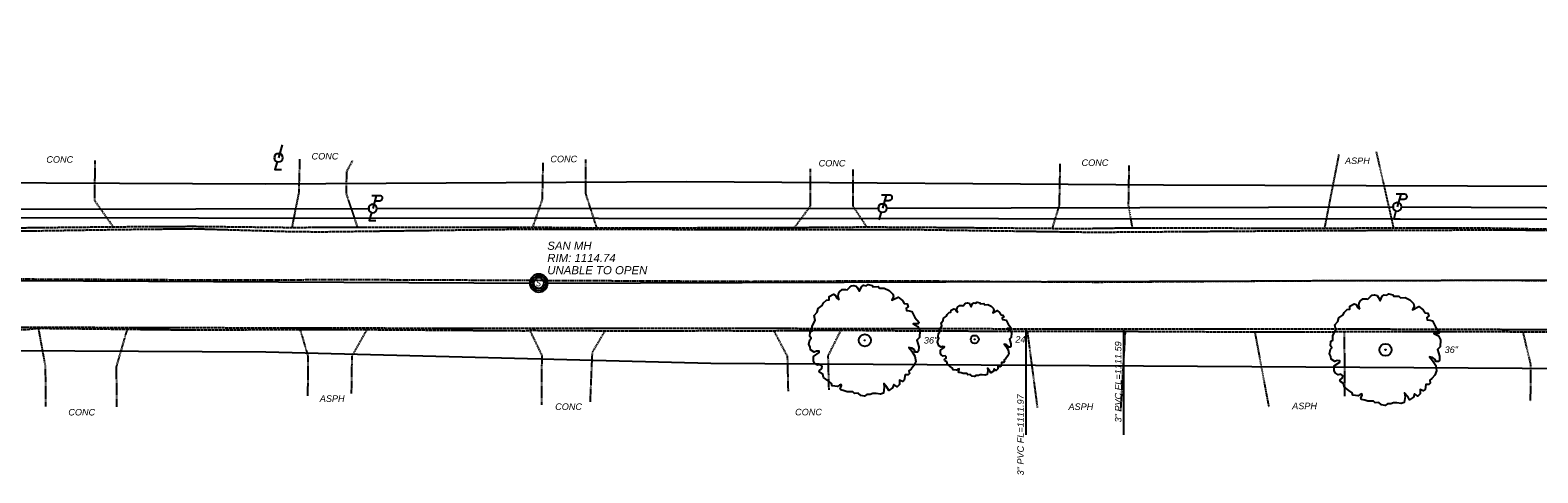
# Model space of a CAD drawing. Extents: x 193346 to 196005, y 288562 to 289022.
# Tile 4 of 12: x 194093 to 194462, y 288741 to 288849. Entities that reach past the tile are written whole.
import ezdxf
from ezdxf import colors
from ezdxf.entities.mleader import LeaderData, LeaderLine
from ezdxf.enums import TextEntityAlignment as Align
from ezdxf.math import Vec2, Vec3

# ---------------------------------------------------------------- set-up
doc = ezdxf.new("R2010")
doc.units = 0
doc.header["$MEASUREMENT"] = 0
for name, pattern in [('c_x-pv-crown', [0.06, 0.035, -0.025]), ('c_x-pv-curb', [0.25, 0.2, -0.05]), ('c_x-pv-drive', [0.2, 0.15, -0.05])]:
    doc.linetypes.add(name, pattern=pattern)
for name, color, linetype in [('C_P-SV-Bench', 7, 'Continuous'), ('C_X-PV-Crown', 252, 'c_x-pv-crown'), ('C_X-PV-Curb-Back', 251, 'c_x-pv-curb'), ('C_X-PV-Curb-Face', 252, 'c_x-pv-curb'), ('C_X-PV-Drive-Asph', 251, 'c_x-pv-drive'), ('C_X-PV-Drive-Conc', 251, 'c_x-pv-drive'), ('C_X-PV-Text', 251, 'Continuous'), ('C_X-UT-Elec-Struc', 64, 'Continuous'), ('C_X-UT-Elec-Struc-WO', 7, 'Continuous'), ('C_X-UT-Gas-Line', 44, 'c_x-ut-gas-line-t'), ('C_X-UT-Gas-Text', 44, 'Continuous'), ('C_X-UT-Misc-Line-OH', 94, 'c_x-ut-misc-line-oh-t'), ('C_X-UT-Misc-Struc-WO', 7, 'Continuous'), ('C_X-UT-San-Line', 34, 'c_x-ut-san-line-t'), ('C_X-UT-San-Struc', 34, 'Continuous'), ('C_X-UT-San-Struc-WO', 7, 'Continuous'), ('C_X-UT-San-Text', 34, 'Continuous'), ('C_X-UT-Stm-Line', 204, 'c_x-ut-stm-line-t'), ('C_X-UT-Stm-Text', 204, 'Continuous'), ('C_X-UT-Wat-Line', 154, 'c_x-ut-wat-line-t'), ('C_X-VG-Points', 56, 'Continuous'), ('C_X-VG-XDemo', 1, 'Continuous')]:
    doc.layers.add(name, color=color, linetype=linetype)
doc.styles.add('CT_P-Text', font='arial.ttf')
doc.styles.add('CT_X-Line', font='ariali.ttf')
doc.styles.add('CT_X-Symb-N', font='ARIALNI.TTF')
doc.styles.add('CT_X-Text', font='ariali.ttf')
doc.linetypes.add('c_x-ut-gas-line-t', pattern='A,0.625,-0.07,0.625,-0.07,["GAS",CT_X-Line,S=0.07,R=0,X=-0.025,Y=-0.034],-0.22', length=1.61)
doc.linetypes.add('c_x-ut-misc-line-oh-t', pattern='A,0.5,-0.07,0.5,-0.07,["UTIL-OH",CT_X-Line,S=0.07,R=0,X=-0.025,Y=-0.034],-0.4', length=1.54)
doc.linetypes.add('c_x-ut-san-line-t', pattern='A,0.625,-0.07,0.625,-0.07,["SAN",CT_X-Line,S=0.07,R=0,X=-0.025,Y=-0.034],-0.22', length=1.61)
doc.linetypes.add('c_x-ut-stm-line-t', pattern='A,0.625,-0.07,0.625,-0.07,["STM",CT_X-Line,S=0.07,R=0,X=-0.025,Y=-0.034],-0.22', length=1.61)
doc.linetypes.add('c_x-ut-wat-line-t', pattern='A,0.625,-0.07,0.625,-0.07,["WAT",CT_X-Line,S=0.07,R=0,X=-0.025,Y=-0.034],-0.23', length=1.62)

# ---------------------------------------------------------------- blocks, each defined once
blk = doc.blocks.new('C_X-UT-POLE-LIGHT')
blk.add_wipeout([(0.001, 0.052), (0.009, 0.051), (0.017, 0.049), (0.025, 0.046), (0.032, 0.041), (0.038, 0.035), (0.043, 0.029), (0.048, 0.021), (0.05, 0.014), (0.052, 0.004), (0.052, -0.006), (0.05, -0.016), (0.046, -0.024), (0.041, -0.032), (0.037, -0.037), (0.03, -0.043), (0.024, -0.046), (0.016, -0.05), (0.007, -0.052), (-0.002, -0.052), (-0.01, -0.051), (-0.021, -0.048), (-0.029, -0.043), (-0.034, -0.039), (-0.041, -0.032), (-0.046, -0.024), (-0.05, -0.015), (-0.052, -0.005), (-0.052, 0.006), (-0.049, 0.019), (-0.044, 0.028), (-0.038, 0.036), (-0.03, 0.043), (-0.022, 0.047), (-0.014, 0.05), (-0.008, 0.051)]).dxf.layer = 'C_X-UT-Elec-Struc-WO'
at = {"flags": 128}
blk.add_lwpolyline([(-0.056, 0, 1), (0.056, 0, 1)], format="xyb", close=True, dxfattribs=at)
for points in [[(0.047, 0.166), (0, 0)], [(-0.016, -0.053), (-0.046, -0.155), (0.039, -0.155)]]:
    blk.add_lwpolyline(points, dxfattribs=at)
blk = doc.blocks.new('C_X-UT-POLE-COMB-PTL')
blk.add_wipeout([(0.001, 0.052), (0.009, 0.051), (0.017, 0.049), (0.025, 0.046), (0.032, 0.041), (0.038, 0.035), (0.043, 0.029), (0.048, 0.021), (0.05, 0.014), (0.052, 0.004), (0.052, -0.006), (0.05, -0.016), (0.046, -0.024), (0.041, -0.032), (0.037, -0.037), (0.03, -0.043), (0.024, -0.046), (0.016, -0.05), (0.007, -0.052), (-0.002, -0.052), (-0.01, -0.051), (-0.021, -0.048), (-0.029, -0.043), (-0.034, -0.039), (-0.041, -0.032), (-0.046, -0.024), (-0.05, -0.015), (-0.052, -0.005), (-0.052, 0.006), (-0.049, 0.019), (-0.044, 0.028), (-0.038, 0.036), (-0.03, 0.043), (-0.022, 0.047), (-0.014, 0.05), (-0.008, 0.051)]).dxf.layer = 'C_X-UT-Elec-Struc-WO'
at = {"flags": 128}
blk.add_lwpolyline([(-0.056, 0, 1), (0.056, 0, 1)], format="xyb", close=True, dxfattribs=at)
blk.add_lwpolyline([(0.028, 0.1), (0.082, 0.1, 0.211724), (0.12, 0.116, 0.674769), (0.101, 0.166), (-0.013, 0.166)], format="xyb", dxfattribs=at)
for points in [[(0.047, 0.166), (0, 0)], [(-0.016, -0.053), (-0.046, -0.155), (0.039, -0.155)]]:
    blk.add_lwpolyline(points, dxfattribs=at)
blk = doc.blocks.new('C_X-UT-San-MH-48')
blk.add_wipeout([(0, 0.108), (-0.028, 0.104), (-0.054, 0.094), (-0.077, 0.076), (-0.094, 0.054), (-0.105, 0.028), (-0.108, 0), (-0.105, -0.028), (-0.094, -0.054), (-0.077, -0.077), (-0.054, -0.094), (-0.028, -0.105), (0, -0.108), (0.028, -0.105), (0.054, -0.094), (0.076, -0.077), (0.094, -0.054), (0.104, -0.028), (0.108, 0), (0.104, 0.028), (0.094, 0.054), (0.076, 0.076), (0.054, 0.094), (0.028, 0.104)]).dxf.layer = 'C_X-UT-San-Struc-WO'
at = {"flags": 128}
for points in [[(-0.113, 0, 0.999773), (0.113, 0, 0.999773)], [(-0.09, 0, 0.999773), (0.09, 0, 0.999773)], [(0.066, 0, 1), (-0.066, 0, 1)]]:
    blk.add_lwpolyline(points, format="xyb", close=True, dxfattribs=at)
at = {"style": 'CT_X-Symb-N'}
blk.add_text('S', height=0.08, dxfattribs=at).set_placement((-0.003, 0), align=Align.MIDDLE_CENTER)
blk = doc.blocks.new('C_X-VG-TREE-DECID')
at = {"flags": 128}
blk.add_lwpolyline([(-0.175, 0.277), (-0.183, 0.3), (-0.18, 0.319), (-0.174, 0.333), (-0.155, 0.349), (-0.131, 0.349), (-0.12, 0.346), (-0.103, 0.364), (-0.092, 0.373), (-0.076, 0.375), (-0.058, 0.371), (-0.05, 0.36), (-0.037, 0.336), (-0.022, 0.367), (-0.009, 0.377), (0.009, 0.373), (0.023, 0.382), (0.051, 0.376), (0.055, 0.366), (0.092, 0.368), (0.102, 0.356), (0.134, 0.358), (0.167, 0.342), (0.192, 0.317), (0.197, 0.299), (0.186, 0.274), (0.229, 0.296), (0.258, 0.273), (0.271, 0.253), (0.29, 0.25), (0.297, 0.229), (0.283, 0.22), (0.286, 0.205), (0.305, 0.202), (0.323, 0.197), (0.343, 0.157), (0.372, 0.121), (0.366, 0.112), (0.332, 0.112), (0.363, 0.095), (0.377, 0.068), (0.375, 0.019), (0.357, 0.002), (0.371, -0.044), (0.369, -0.073), (0.362, -0.081), (0.346, -0.08), (0.34, -0.066), (0.323, -0.053), (0.302, -0.049), (0.322, -0.074), (0.344, -0.108), (0.349, -0.145), (0.337, -0.173), (0.318, -0.197), (0.303, -0.209), (0.306, -0.228), (0.297, -0.237), (0.276, -0.237), (0.271, -0.272), (0.258, -0.282), (0.237, -0.273), (0.237, -0.302), (0.221, -0.318), (0.199, -0.302), (0.191, -0.325), (0.165, -0.343), (0.152, -0.32), (0.131, -0.295), (0.134, -0.32), (0.128, -0.361), (0.107, -0.369), (0.077, -0.364), (0.055, -0.364), (0.037, -0.371), (0.014, -0.37), (-0.002, -0.382), (-0.027, -0.378), (-0.046, -0.362), (-0.071, -0.363), (-0.083, -0.352), (-0.121, -0.352), (-0.141, -0.345), (-0.165, -0.34), (-0.168, -0.332), (-0.159, -0.31), (-0.162, -0.302), (-0.174, -0.306), (-0.188, -0.316), (-0.223, -0.311), (-0.229, -0.295), (-0.252, -0.278), (-0.282, -0.255), (-0.287, -0.232), (-0.307, -0.22), (-0.312, -0.208), (-0.294, -0.192), (-0.293, -0.178), (-0.306, -0.168), (-0.325, -0.171), (-0.344, -0.159), (-0.352, -0.141), (-0.351, -0.11), (-0.313, -0.084), (-0.312, -0.075), (-0.331, -0.074), (-0.347, -0.08), (-0.372, -0.064), (-0.375, -0.046), (-0.383, -0.027), (-0.377, 0.003), (-0.368, 0.014), (-0.377, 0.027), (-0.374, 0.059), (-0.361, 0.066), (-0.361, 0.098), (-0.34, 0.136), (-0.347, 0.171), (-0.326, 0.193), (-0.32, 0.218), (-0.291, 0.239), (-0.284, 0.256), (-0.263, 0.275), (-0.245, 0.278), (-0.244, 0.299), (-0.215, 0.315), (-0.202, 0.31), (-0.192, 0.289)], close=True, dxfattribs=at)
for radius in [0.0416, 0.00206]:
    blk.add_circle((0, 0), radius)
blk = doc.blocks.new('C_X-UT-POLE-COMB-PT')
blk.add_wipeout([(0.001, 0.052), (0.009, 0.051), (0.017, 0.049), (0.025, 0.046), (0.032, 0.041), (0.038, 0.035), (0.043, 0.029), (0.048, 0.021), (0.05, 0.014), (0.052, 0.004), (0.052, -0.006), (0.05, -0.016), (0.046, -0.024), (0.041, -0.032), (0.037, -0.037), (0.03, -0.043), (0.024, -0.046), (0.016, -0.05), (0.007, -0.052), (-0.002, -0.052), (-0.01, -0.051), (-0.021, -0.048), (-0.029, -0.043), (-0.034, -0.039), (-0.041, -0.032), (-0.046, -0.024), (-0.05, -0.015), (-0.052, -0.005), (-0.052, 0.006), (-0.049, 0.019), (-0.044, 0.028), (-0.038, 0.036), (-0.03, 0.043), (-0.022, 0.047), (-0.014, 0.05), (-0.008, 0.051)]).dxf.layer = 'C_X-UT-Misc-Struc-WO'
at = {"flags": 128}
blk.add_lwpolyline([(-0.056, 0, 1), (0.056, 0, 1)], format="xyb", close=True, dxfattribs=at)
blk.add_lwpolyline([(0.028, 0.1), (0.082, 0.1, 0.211724), (0.12, 0.116, 0.674769), (0.101, 0.166), (-0.013, 0.166)], format="xyb", dxfattribs=at)
for points in [[(0.047, 0.166), (0, 0)], [(-0.016, -0.053), (-0.046, -0.155)]]:
    blk.add_lwpolyline(points, dxfattribs=at)

msp = doc.modelspace()

# ---------------------------------------------------------------- linework, layer by layer
at = {"layer": 'C_X-PV-Curb-Back', "elevation": 1116.46, "flags": 128}
msp.add_lwpolyline([(193910, 288775.6), (193943.01, 288775.67), (193977.44, 288775.72), (193995.43, 288775.7), (194034.95, 288775.78), (194044.1, 288775.73), (194048.04, 288775.6), (194092.02, 288775.68), (194094.63, 288775.97), (194116.41, 288775.73), (194131.65, 288775.56), (194158.83, 288775.66), (194175.21, 288775.63), (194213.93, 288775.36), (194215.18, 288775.46), (194233.62, 288775.35), (194260.23, 288775.37), (194275.02, 288775.36), (194291.47, 288775.51), (194308.85, 288775.32), (194337.2, 288775.25), (194361.22, 288775.22), (194393, 288775.06), (194414.94, 288775.13), (194450.94, 288775.18), (194458.75, 288775.08), (194474.33, 288775.16), (194491.68, 288775.03), (194516.82, 288775.17), (194532.2, 288775.11), (194538.17, 288774.99), (194582.27, 288775.06), (194604.04, 288774.92), (194633.59, 288774.83), (194656.14, 288774.98), (194668.86, 288774.96), (194676.79, 288774.91), (194719.6, 288774.86), (194722.78, 288774.88), (194737.01, 288774.72), (194767.8, 288774.7), (194786.42, 288774.79), (194803.5, 288774.89), (194812.76, 288774.87), (194848.09, 288775.02), (194862.66, 288774.97), (194904.96, 288774.83), (194914.49, 288774.79), (194930.88, 288774.92), (194951.97, 288774.8), (194999.67, 288774.86), (195044.87, 288774.67), (195046.42, 288774.58), (195046.92, 288774.56), (195047.41, 288774.54), (195047.9, 288774.5), (195048.39, 288774.46), (195048.88, 288774.42), (195049.37, 288774.36), (195049.86, 288774.3, -0.08056), (195055.22, 288773.07, -0.207491), (195068.66, 288759.5), (195069.13, 288757.9)], format="xyb", dxfattribs=at)
at = {"layer": 'C_X-PV-Curb-Face', "elevation": 1116.28, "flags": 128}
msp.add_lwpolyline([(193910.04, 288776.08), (193943.08, 288776.32), (193977.72, 288776.41), (193995.77, 288776.46), (194044.03, 288776.66), (194091.98, 288776.23), (194131.69, 288776.12), (194214.04, 288775.95), (194260.25, 288775.99), (194308.62, 288775.87), (194417.21, 288775.8), (194450.96, 288775.71), (194491.81, 288775.44), (194538.26, 288775.53), (194573.95, 288775.94), (194582.22, 288775.82), (194604.06, 288775.56), (194633.62, 288775.58), (194676.82, 288775.56), (194719.65, 288775.6), (194767.79, 288775.51), (194812.88, 288775.39), (194859.37, 288775.67), (194904.9, 288775.39), (194951.9, 288775.39), (194999.69, 288775.42), (195044.95, 288775.36), (195046.5, 288775.23), (195046.99, 288775.2), (195047.48, 288775.16), (195047.96, 288775.11), (195048.45, 288775.05), (195048.94, 288774.99), (195049.42, 288774.93, -0.043731), (195053.93, 288773.95, -0.23087), (195069.17, 288759.67), (195069.61, 288757.96)], format="xyb", dxfattribs=at)
at = {"layer": 'C_X-PV-Drive-Asph', "flags": 128}
for points, elevation in [([(194410.17, 288800.46), (194413.69, 288818.52)], 1111.13), ([(194158.83, 288775.66), (194160.78, 288769.09), (194160.68, 288759.39)], 1115.52), ([(194175.21, 288775.63), (194171.53, 288769.12), (194171.4, 288759.96)], 1115.33), ([(194337.2, 288775.25), (194339.67, 288756.43)], 1112.37), ([(194361.22, 288775.22), (194360.06, 288755.61)], 1111.84), ([(194393, 288775.06), (194396.42, 288756.76)], 1111.41), ([(194414.94, 288775.13), (194415.04, 288759.35)], 1111.16)]:
    msp.add_lwpolyline(points, dxfattribs=dict(at, elevation=elevation))
at = {"layer": 'C_X-PV-Drive-Conc', "flags": 128}
for points, elevation in [([(194113.03, 288800.83), (194108.51, 288807.2), (194108.57, 288817.1)], 1115.94), ([(194156.9, 288800.66), (194158.58, 288809.14), (194158.82, 288817.36)], 1115.41), ([(194173, 288800.69), (194170.19, 288809), (194170.32, 288814.38), (194171.82, 288817.17)], 1115.28), ([(194231.63, 288800.56), (194228.9, 288809.05), (194228.94, 288817.33)], 1114.24), ([(194215.93, 288800.74), (194218.29, 288807.52), (194218.48, 288816.47)], 1114.5), ([(194280.13, 288800.66), (194284.06, 288805.88), (194284.05, 288815.02)], 1113.46), ([(194297.85, 288800.79), (194294.48, 288805.91), (194294.48, 288814.86)], 1112.92), ([(194343.37, 288800.44), (194345.1, 288806.07), (194345.3, 288816.25)], 1112.1), ([(194363.02, 288800.59), (194362.06, 288806.08), (194362.21, 288815.87)], 1111.74), ([(194094.63, 288775.97), (194096.34, 288766.58), (194096.43, 288756.82)], 1116.01), ([(194116.41, 288775.73), (194113.74, 288766.5), (194113.85, 288756.74)], 1116.02), ([(194215.18, 288775.46), (194218.11, 288769.32), (194218.05, 288757.21)], 1114.59), ([(194233.62, 288775.35), (194230.47, 288770.04), (194229.96, 288757.92)], 1114.31), ([(194275.02, 288775.36), (194278.34, 288769.05), (194278.53, 288760.54)], 1113.58), ([(194291.47, 288775.51), (194288.31, 288769.21), (194288.51, 288760.78)], 1113.39), ([(194458.75, 288775.08), (194460.61, 288767.16), (194460.59, 288757.99)], 1110.87)]:
    msp.add_lwpolyline(points, dxfattribs=dict(at, elevation=elevation))
at = {"layer": 'C_X-UT-Gas-Line', "flags": 128}
for points in [[(193872.98, 288811.11), (194024.72, 288811.94), (194150.44, 288811.31), (194253.66, 288811.88), (194370.59, 288811.12), (194544.71, 288810.49), (194721.04, 288810.04), (194834.53, 288810.07), (194973.59, 288810.16), (195633.23, 288811.04), (195647.03, 288805.65)], [(193892.07, 288745.84), (193892.04, 288761.94), (193898.75, 288770.71), (193940.5, 288770.4), (194025.36, 288770.82), (194150.45, 288770.22), (194259.56, 288767.43), (194617.79, 288765.22), (194719.01, 288763.62), (194831.95, 288764.41), (194999.94, 288764.79), (195056.56, 288763.5), (195140.43, 288763.79), (195228.23, 288764.07), (195362.41, 288763.31), (195639.08, 288762.04), (195663.5, 288762.39), (195825.87, 288763.58)]]:
    msp.add_lwpolyline(points, dxfattribs=at)
at = {"layer": 'C_X-UT-Misc-Line-OH', "flags": 128}
msp.add_lwpolyline([(193923.36, 288805.54), (194046.34, 288805.04), (194176.66, 288805.29), (194301.68, 288805.42), (194427.94, 288805.68), (194555.1, 288805.13), (194692.89, 288804.52), (194827.28, 288804.29), (194956.77, 288803.45), (195080.51, 288804.8), (195214.21, 288805.04), (195340.27, 288804.42), (195470.16, 288803.46), (195595.34, 288803.7)], dxfattribs=at)
at = {"layer": 'C_X-UT-San-Line', "flags": 128}
msp.add_lwpolyline([(193518.04, 288803.41), (193898.2, 288788.67), (194217.39, 288787.03), (194516.92, 288788.02), (194817.37, 288787.64), (195117.34, 288787.53), (195466.97, 288787.15), (195799.05, 288796.77)], dxfattribs=at)
at = {"layer": 'C_X-UT-Stm-Line'}
for p, q in [((194336.84, 288775.8), (194336.84, 288749.84)), ((194360.78, 288775.58), (194360.78, 288749.84))]:
    msp.add_line(p, q, dxfattribs=at)
at = {"layer": 'C_X-UT-Wat-Line', "flags": 128}
msp.add_lwpolyline([(193741.32, 288803.31), (195802.07, 288801.61)], dxfattribs=at)

# ---------------------------------------------------------------- block references
at = {"layer": 'C_X-VG-XDemo', "color": 56, "zscale": 0.9940909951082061}
for p, xscale, yscale in [((194297.35, 288773), 35.78727582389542, 35.78727582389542), ((194425.07, 288770.69), 35.78727582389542, 35.78727582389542), ((194324.33, 288773.23), 23.85818388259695, 23.85818388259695)]:
    msp.add_blockref('C_X-VG-TREE-DECID', p, dxfattribs=dict(at, xscale=xscale, yscale=yscale))

# ---------------------------------------------------------------- texts
at = {"layer": 'C_X-PV-Text', "style": 'CT_X-Text'}
for s, p in [('CONC', (194099.9, 288817.31)), ('CONC', (194164.95, 288818.11)), ('CONC', (194223.52, 288817.43)), ('CONC', (194289.32, 288816.4)), ('CONC', (194353.81, 288816.52)), ('ASPH', (194418.18, 288816.99)), ('ASPH', (194166.72, 288758.73)), ('ASPH', (194405.22, 288756.92)), ('CONC', (194105.29, 288755.39)), ('CONC', (194224.7, 288756.75)), ('CONC', (194283.55, 288755.42)), ('ASPH', (194350.35, 288756.74))]:
    msp.add_text(s, height=1.6, dxfattribs=at).set_placement(p, align=Align.MIDDLE)
at = {"layer": 'C_X-UT-San-Text', "insert": (194219.48, 288797.18), "char_height": 2, "attachment_point": 1, "line_spacing_factor": 0.9, "style": 'CT_X-Text'}
msp.add_mtext('SAN MH\\PRIM: 1114.74\\PUNABLE TO OPEN', dxfattribs=at)
at = {"layer": 'C_X-UT-Stm-Text', "style": 'CT_X-Text'}
for s, p in [('3" PVC FL=1111.59', (194360.78, 288762.82, 1111.97)), ('3" PVC FL=1111.97', (194336.84, 288749.84, 1111.97))]:
    msp.add_text(s, height=1.6, rotation=90, dxfattribs=at).set_placement(p, align=Align.BOTTOM_CENTER)
at = {"layer": 'C_X-VG-Points', "char_height": 1.6, "attachment_point": 4, "style": 'CT_X-Text'}
for s, insert in [('{\\C256;36" }', (194311.84, 288773)), ('{\\C256;24" }', (194334.29, 288773.23)), ('{\\C256;36" }', (194439.57, 288770.69))]:
    msp.add_mtext(s, dxfattribs=dict(at, insert=insert))

# ---------------------------------------------------------------- leaders
at = {"layer": 'C_P-SV-Bench'}
ml = msp.add_multileader_mtext('Standard', dxfattribs=at)
ml.set_content('{\\W1.2;BENCHMARK\\PSET SOUTH BOLT ON TOP FLANGE OF HYDRANT\\PELEV: 1117.94}', color=256, style='CT_P-Text')
ml.set_leader_properties(color=256)
ml.build(insert=Vec2(0, 0))
ml.multileader.update_dxf_attribs({"has_text_frame": 1, "text_right_attachment_type": 3, "dogleg_length": 0.1, "arrow_head_size": 2.4, "scale": 20})
ctx = ml.context
ctx.base_point, ctx.scale, ctx.char_height, ctx.arrow_head_size, ctx.landing_gap_size, ctx.plane_origin = Vec3(193767.06, 288847.94), 20, 2, 2.4, 1.2, Vec3(193829.5, 288806.49)
ctx.right_attachment = 3
notes = []
notes.append((ctx, [(0, (1, 1, 0), (193813.82, 288837.82), (-1, 0), 2, [(0, [(193829.5, 288806.49)], 0, [])])]))
ctx.mtext.insert, ctx.mtext.width, ctx.mtext.flow_direction = Vec3(193768.26, 288848.95), 46.7749, 5
at = {"layer": 'C_X-UT-Gas-Text'}
ml = msp.add_multileader_mtext('Standard', dxfattribs=at)
ml.set_content('GAS LINE FROM FIELD MARKINGS', color=256, style='CT_X-Text')
ml.set_leader_properties(color=256)
ml.build(insert=Vec2(0, 0))
ml.multileader.update_dxf_attribs({"text_right_attachment_type": 3, "dogleg_length": 0.1, "arrow_head_size": 2.4, "scale": 20})
ctx = ml.context
ctx.base_point, ctx.scale, ctx.char_height, ctx.arrow_head_size, ctx.landing_gap_size, ctx.plane_origin = Vec3(194007.13, 288762.47), 20, 1.6, 2.4, 1.2, Vec3(194000.96, 288770.7)
ctx.right_attachment = 3
notes.append((ctx, [(1, (1, 1, 0), (194005.13, 288762.47), (1, 0), 2, [(0, [(194000.96, 288770.7)], 0, [])])]))
ctx.mtext.insert, ctx.mtext.width, ctx.mtext.flow_direction = Vec3(194008.33, 288763.28), 22.705, 5
for ctx, leaders in notes:
    for number, flags, end, landing, length, lines in leaders:
        leader = LeaderData()
        leader.index, (leader.has_last_leader_line, leader.has_dogleg_vector, leader.attachment_direction) = number, flags
        leader.last_leader_point, leader.dogleg_vector, leader.dogleg_length = Vec3(end), Vec3(landing), length
        for number, points, colour, breaks in lines:
            line = LeaderLine()
            line.index, line.vertices, line.color, line.breaks = number, Vec3.list(points), colors.encode_raw_color(colour), breaks
            leader.lines.append(line)
        ctx.leaders.append(leader)

# ---------------------------------------------------------------- next in the draw order: block references
at = {"layer": 'C_X-UT-Elec-Struc', "xscale": 18.73126203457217, "yscale": 18.73126203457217, "zscale": 18.73126203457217}
for name, p in [('C_X-UT-POLE-LIGHT', (194153.55, 288817.75)), ('C_X-UT-POLE-COMB-PTL', (194176.66, 288805.29)), ('C_X-UT-POLE-COMB-PT', (194301.68, 288805.42)), ('C_X-UT-POLE-COMB-PTL', (194427.94, 288805.68))]:
    msp.add_blockref(name, p, dxfattribs=at)
at = {"layer": 'C_X-UT-San-Struc', "xscale": 19.52912228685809, "yscale": 19.52912228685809, "zscale": 19.52912228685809, "rotation": 8.537736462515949e-07}
msp.add_blockref('C_X-UT-San-MH-48', (194217.39, 288787.03), dxfattribs=at)

# ---------------------------------------------------------------- next in the draw order: linework, layer by layer
at = {"layer": 'C_X-PV-Crown', "elevation": 1091.34, "flags": 128}
msp.add_lwpolyline([(195817.36, 288787.59), (195728.6, 288786.34), (195683.13, 288786.26), (195635.68, 288786.54), (195590.27, 288786.24), (195540.89, 288786.34), (195496.3, 288786.52), (195451.24, 288786.68), (195400.59, 288787.23), (195354.05, 288786.6), (195304.58, 288787.18), (195258.53, 288786.8), (195219.02, 288786.98), (195174.97, 288786.88), (195129.71, 288787.04), (195084.67, 288787.15), (195044.75, 288787.17), (194998.85, 288787.16), (194950.22, 288787.23), (194906.01, 288787.19), (194858.32, 288787.38), (194811.79, 288787.36), (194765.02, 288787.17), (194720.7, 288787.09), (194677.8, 288787.36), (194631.17, 288787.25), (194582.64, 288787.68), (194537.31, 288787.69), (194493.42, 288787.46), (194451.21, 288787.65), (194404.61, 288787.53), (194354.49, 288787.2), (194305.74, 288787.52), (194269.43, 288787.37), (194213.81, 288787.64), (194176.47, 288787.8), (194132.79, 288787.75), (194092.51, 288787.95), (194040.96, 288788.02), (193992.32, 288787.87), (193943.59, 288788.17), (193876.78, 288787.57), (193826.57, 288787.92)], dxfattribs=at)
at = {"layer": 'C_X-PV-Curb-Back', "elevation": 1115.9, "flags": 128}
msp.add_lwpolyline([(193857.13, 288801.11), (193878.47, 288800.98), (193900.28, 288801.06), (193915.98, 288800.88), (193943.4, 288800.97), (193963.26, 288801.04), (193977.8, 288801.05), (193991.91, 288800.77), (194024.37, 288800.76), (194040.3, 288800.79), (194088.69, 288800.57), (194113.03, 288800.83), (194132.58, 288800.94), (194156.9, 288800.66), (194164.21, 288800.71), (194173, 288800.69), (194213.69, 288800.73), (194215.93, 288800.74), (194231.63, 288800.56), (194259.95, 288800.61), (194280.13, 288800.66), (194297.85, 288800.79), (194308.57, 288800.74), (194343.37, 288800.44), (194353.3, 288800.44), (194363.02, 288800.59), (194410.17, 288800.46), (194427.1, 288800.6), (194451.49, 288800.52), (194463.49, 288800.3), (194480.93, 288800.69), (194492.99, 288800.35), (194532.62, 288800.35), (194532.84, 288800.38), (194533.05, 288800.42), (194533.26, 288800.47), (194533.48, 288800.52), (194533.68, 288800.58), (194533.89, 288800.64), (194534.1, 288800.72), (194534.3, 288800.8), (194534.5, 288800.88), (194534.69, 288800.98), (194534.89, 288801.07), (194535.08, 288801.18), (194535.26, 288801.29), (194535.44, 288801.41), (194535.62, 288801.54), (194535.8, 288801.67), (194535.97, 288801.8), (194536.13, 288801.94), (194536.29, 288802.09), (194536.45, 288802.24), (194536.6, 288802.4), (194536.75, 288802.57), (194536.89, 288802.75), (194537.03, 288802.93), (194537.16, 288803.11), (194537.29, 288803.3), (194537.41, 288803.49), (194537.52, 288803.68), (194537.62, 288803.88), (194537.72, 288804.09), (194537.81, 288804.29), (194537.9, 288804.5), (194537.97, 288804.71), (194538.04, 288804.93), (194538.1, 288805.15), (194538.16, 288805.36), (194538.2, 288805.58), (194538.24, 288805.81), (194538.27, 288806.03), (194538.29, 288806.25), (194538.31, 288806.48), (194538.32, 288806.7), (194538.32, 288806.93), (194538.31, 288807.15), (194538.29, 288807.38), (194538.27, 288807.6), (194538.27, 288807.6), (194537.51, 288817.61)], dxfattribs=at)
at = {"layer": 'C_X-PV-Curb-Face', "elevation": 1115.74, "flags": 128}
msp.add_lwpolyline([(193857.11, 288800.45), (193878.55, 288800.5), (193899.61, 288800.24), (193943.41, 288800.35), (193991.92, 288800.21), (194032.52, 288799.89), (194040.55, 288800.22), (194093.16, 288799.83), (194114.48, 288800.16), (194132.59, 288800.36), (194156.76, 288799.66), (194164.19, 288799.6), (194213.53, 288800.25), (194259.89, 288800.18), (194308.49, 288800.16), (194353.34, 288799.5), (194410.21, 288799.91), (194451.53, 288800.07), (194492.93, 288799.87), (194532.85, 288799.71), (194533.08, 288799.76), (194533.3, 288799.81), (194533.53, 288799.86), (194533.75, 288799.93), (194533.97, 288800), (194534.19, 288800.07), (194534.4, 288800.15), (194534.62, 288800.24), (194534.77, 288800.31), (194534.92, 288800.39), (194535.07, 288800.47), (194535.22, 288800.55), (194535.36, 288800.64), (194535.5, 288800.74), (194535.64, 288800.84), (194535.77, 288800.95), (194535.97, 288801.12), (194536.16, 288801.3), (194536.35, 288801.49), (194536.54, 288801.68), (194536.72, 288801.87), (194536.9, 288802.07), (194537.07, 288802.28), (194537.07, 288802.28), (194537.25, 288802.5), (194537.42, 288802.73), (194537.58, 288802.97), (194537.74, 288803.2), (194537.9, 288803.44), (194538.05, 288803.69), (194538.19, 288803.94), (194538.19, 288803.94), (194538.27, 288804.1), (194538.35, 288804.26), (194538.42, 288804.43), (194538.49, 288804.6), (194538.55, 288804.77), (194538.59, 288804.95), (194538.64, 288805.12), (194538.67, 288805.3), (194538.7, 288805.48), (194538.73, 288805.73), (194538.75, 288805.97), (194538.76, 288806.22), (194538.77, 288806.47), (194538.77, 288806.72), (194538.76, 288806.97), (194538.74, 288807.21), (194538.72, 288807.46), (194538.69, 288807.71), (194537.88, 288817.71)], dxfattribs=at)
at = {"layer": 'C_X-PV-Drive-Asph', "elevation": 1111.03, "flags": 128}
msp.add_lwpolyline([(194427.1, 288800.6), (194422.86, 288819.19)], dxfattribs=at)

doc.saveas('drawing.dxf')
